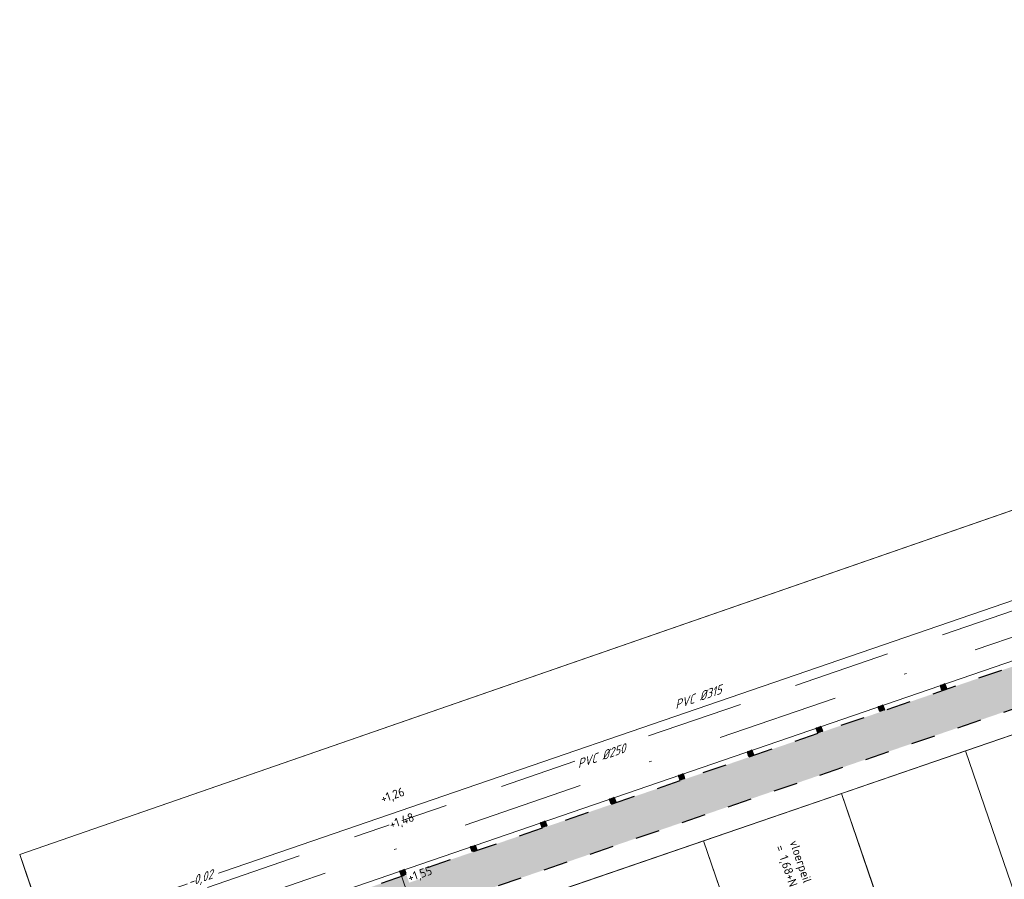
# Model space of a CAD drawing. Header units: metres. Extents: x 264570 to 266133, y 576109 to 577454.
# Tile 34 of 128: x 265055 to 265095, y 576951 to 576987. Entities that reach past the tile are written whole.
import ezdxf

# ---------------------------------------------------------------- set-up
doc = ezdxf.new("R2010")
doc.units = ezdxf.units.M
for name, pattern in [('NLCS-HIDDEN', [4, 2, -2]), ('RI-HWA_PVC', [6.4, 4, -2.4]), ('RI-VWA_PVC', [11, 5, -3, 0, -3])]:
    doc.linetypes.add(name, pattern=pattern)
for name, color, linetype, lineweight in [('B-BH-OG-BEBOUWING-G', 252, 'Continuous', 15), ('B-OI-RI-HWA_TRANSPORTLEIDING-G', 252, 'RI-HWA_PVC', 13), ('B-OI-RI-VWA-TRANSPORTLEIDING-G', 252, 'RI-VWA_PVC', 13), ('B-WE-KL-TRACE-A', 252, 'Continuous', 13), ('B-WE-KL-TRACE-GD', 252, 'NLCS-HIDDEN', 25), ('B-WE-OG-TOPOGRAFIE-G', 252, 'Continuous', 15), ('B-XX-AL-T25', 252, 'Continuous', 9)]:
    doc.layers.add(name, color=color, linetype=linetype, lineweight=lineweight)
doc.layers.add('X-XX-RI-T18-200', color=7, linetype='Continuous', lineweight=18, true_color=0x656565)
doc.styles.add('NLCS-ISO-ANNOTATIVE-T25', font='NLCS-ISO.ttf', dxfattribs={"height": 2.5})
doc.styles.add('NLCS-ISO-M200-T18-SCHUIN', font='NLCS-ISO.ttf', dxfattribs={"oblique": 30, "height": 0.36})

# ---------------------------------------------------------------- blocks, each defined once
blk = doc.blocks.new('paal')
at = {"lineweight": -3, "ltscale": 0.1, "true_color": 0x3d3d3d}
h = blk.add_hatch(color=250, dxfattribs=at)
h.dxf.hatch_style = 1
h.paths.add_polyline_path([(0.1, 0.1), (-0.1, 0.1), (-0.1, -0.1), (0.1, -0.1)])
at = {"lineweight": -3, "ltscale": 0.1, "flags": 128}
for points in [[(-0.079, 0.033), (-0.1, 0.1), (-0.033, 0.079)], [(0.033, 0.079), (0.079, 0.033), (0.079, -0.033), (0.033, -0.079), (-0.033, -0.079), (-0.079, -0.033), (-0.079, 0.033), (-0.033, 0.079), (0.033, 0.079)], [(-0.079, 0.033), (0, 0), (-0.033, 0.079)], [(0.033, 0.079), (0, 0), (0.079, 0.033)], [(0.033, 0.079), (0.1, 0.1)], [(0.1, 0.1), (0.079, 0.033)], [(-0.079, -0.033), (-0.1, -0.1)], [(-0.033, -0.079), (-0.1, -0.1)], [(-0.033, -0.079), (0, 0), (-0.079, -0.033)], [(0.079, -0.033), (0, 0), (0.033, -0.079)], [(0.033, -0.079), (0.1, -0.1)], [(0.079, -0.033), (0.1, -0.1)]]:
    blk.add_lwpolyline(points, dxfattribs=at)
blk.add_lwpolyline([(0.1, 0.1), (-0.1, 0.1), (-0.1, -0.1), (0.1, -0.1)], close=True, dxfattribs=at)

msp = doc.modelspace()

# ---------------------------------------------------------------- hatches: boundary and pattern name
at = {"layer": 'B-WE-KL-TRACE-A'}
h = msp.add_hatch(dxfattribs=at)
h.set_pattern_fill('DOTS', color=256, scale=0.5)
h.set_pattern_definition([(0, (0, 0), (0.079375, 0.15875), [0, -0.15875])])
h.paths.add_polyline_path([(265144.707, 576971.808), (265101.013, 576956.799), (265099.967, 576959.844), (265068.757, 576949.123), (265084.078, 576904.521), (265082.517, 576903.985), (265066.66, 576950.147), (265100.991, 576961.94), (265102.037, 576958.895), (265145.731, 576973.904), (265165.164, 576917.332), (265162.918, 576916.56), (265162.382, 576918.121), (265163.068, 576918.356), (265159.758, 576927.991), (265129.541, 576917.611), (265132.851, 576907.977), (265131.29, 576907.441), (265127.445, 576918.636), (265159.222, 576929.551)])

# ---------------------------------------------------------------- linework, layer by layer
at = {"layer": 'B-BH-OG-BEBOUWING-G', "flags": 128}
for points in [[(265099.346, 576958.573), (265093.459, 576956.551), (265096.753, 576946.961), (265102.64, 576948.983)], [(265093.459, 576956.551), (265088.351, 576954.797), (265091.646, 576945.207), (265096.753, 576946.961)], [(265088.351, 576954.797), (265082.677, 576952.847), (265085.971, 576943.257), (265091.646, 576945.207)], [(265082.677, 576952.847), (265077.002, 576950.898), (265080.297, 576941.308), (265085.971, 576943.257)]]:
    msp.add_lwpolyline(points, close=True, dxfattribs=at)
at = {"layer": 'B-OI-RI-HWA_TRANSPORTLEIDING-G', "flags": 128}
msp.add_lwpolyline([(265077.018, 576903.418), (265060.862, 576950.45), (265102.874, 576964.882), (265103.851, 576962.038), (265107.977, 576963.457), (265145.618, 576976.404), (265162.411, 576927.517)], dxfattribs=at)
at = {"layer": 'B-OI-RI-VWA-TRANSPORTLEIDING-G', "flags": 128}
msp.add_lwpolyline([(265077.142, 576907.73), (265062.629, 576949.979), (265101.276, 576963.254), (265102.252, 576960.412), (265147.222, 576975.86), (265164.003, 576927.007), (265167.961, 576915.969)], dxfattribs=at)
at = {"layer": 'B-WE-KL-TRACE-GD', "ltscale": 0.5, "flags": 128}
for points in [[(265162.918, 576916.56), (265165.164, 576917.332), (265145.731, 576973.904), (265102.037, 576958.895), (265100.991, 576961.94), (265066.66, 576950.147), (265082.517, 576903.985)], [(265162.382, 576918.121), (265112.423, 576900.959), (265110.487, 576906.593), (265086.229, 576898.26), (265084.078, 576904.521), (265068.757, 576949.123), (265099.967, 576959.844), (265101.013, 576956.799), (265144.707, 576971.808), (265159.222, 576929.551), (265127.445, 576918.636), (265131.29, 576907.441), (265132.851, 576907.977), (265129.541, 576917.611), (265159.758, 576927.991), (265163.068, 576918.356), (265162.382, 576918.121)]]:
    msp.add_lwpolyline(points, dxfattribs=at)
at = {"layer": 'B-WE-OG-TOPOGRAFIE-G'}
for p, q in [((265097.647, 576963.52), (265060.237, 576950.669)), ((265098.41, 576961.297), (265061.001, 576948.447)), ((265091.646, 576945.207), (265088.351, 576954.797)), ((265085.971, 576943.257), (265082.677, 576952.847))]:
    msp.add_line(p, q, dxfattribs=at)
for points in [[(265153.589, 576986.644), (265054.527, 576952.285)], [(265146.294, 576984.114), (265054.527, 576952.285), (265076.666, 576887.833), (265077.77, 576884.617), (265164.747, 576631.404), (265212.85, 576643.969), (265260.984, 576656.444), (265260.772, 576657.063), (265284.398, 576664.646), (265285.162, 576664.816), (265285.638, 576664.419), (265328.595, 576675.718), (265332.455, 576676.733), (265342.03, 576679.251), (265422.617, 576700.306), (265485.568, 576716.533), (265587.981, 576742.976), (265589.623, 576742.562), (265592.107, 576740.013), (265593.761, 576738.712), (265595.408, 576733.376), (265604.83, 576703.223)], [(265089.514, 576932.78), (265078.002, 576928.826), (265071.115, 576948.876), (265099.346, 576958.573), (265102.64, 576948.983)], [(265096.753, 576946.961), (265093.459, 576956.551)], [(265076.666, 576887.833), (265054.527, 576952.285)], [(265071.121, 576948.857), (265070.179, 576951.6)]]:
    msp.add_lwpolyline(points, dxfattribs=at)

# ---------------------------------------------------------------- block references
at = {"layer": 'B-WE-OG-TOPOGRAFIE-G', "xscale": -1, "rotation": 288.958020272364}
for p in [(265092.555, 576959.18), (265090.001, 576958.301), (265087.448, 576957.426), (265084.611, 576956.451), (265081.774, 576955.477), (265078.936, 576954.502), (265076.099, 576953.527), (265073.213, 576952.536), (265070.306, 576951.537)]:
    msp.add_blockref('paal', p, dxfattribs=at)

# ---------------------------------------------------------------- next in the draw order: texts
at = {"layer": 'B-XX-AL-T25', "char_height": 0.36, "attachment_point": 1, "style": 'NLCS-ISO-ANNOTATIVE-T25', "bg_fill": 3, "bg_fill_color": 256, "bg_fill_transparency": 0}
for s, width, insert, rotation, box_fill_scale in [('+1,26', 0.5, (265069.338, 576954.737), 18.958, 1.05), ('+1,48', 0.5, (265069.701, 576953.681), 18.958, 1.05), ('\\pxt6;vloerpeil woningen\\P\\pt11;= 1,68+NAP', 5.85002, (265086.556, 576952.914), 288.8418, 1.5), ('+1,55', 0.5, (265070.454, 576951.488), 18.958, 1.05)]:
    msp.add_mtext_dynamic_manual_height_columns(s, width=width, gutter_width=9, heights=[0], dxfattribs=dict(at, insert=insert, rotation=rotation, box_fill_scale=box_fill_scale))
at = {"layer": 'X-XX-RI-T18-200', "char_height": 0.36, "attachment_point": 1, "rotation": 18.958, "style": 'NLCS-ISO-M200-T18-SCHUIN', "bg_fill": 3, "box_fill_scale": 1.05, "bg_fill_color": 256, "bg_fill_transparency": 0}
for s, insert in [('\\A1;PVC %%C315', (265081.413, 576958.596)), ('\\A1;PVC %%C250', (265077.401, 576956.161))]:
    msp.add_mtext(s, dxfattribs=dict(at, insert=insert))
at = {"layer": 'X-XX-RI-T18-200', "insert": (265061.379, 576951.303), "char_height": 0.36, "attachment_point": 1, "rotation": 18.958, "style": 'NLCS-ISO-M200-T18-SCHUIN', "bg_fill": 3, "box_fill_scale": 1.05, "bg_fill_color": 256, "bg_fill_transparency": 0}
msp.add_mtext_dynamic_manual_height_columns('-0,02', width=1.29914, gutter_width=17.5, heights=[0], dxfattribs=at)

doc.saveas('drawing.dxf')
